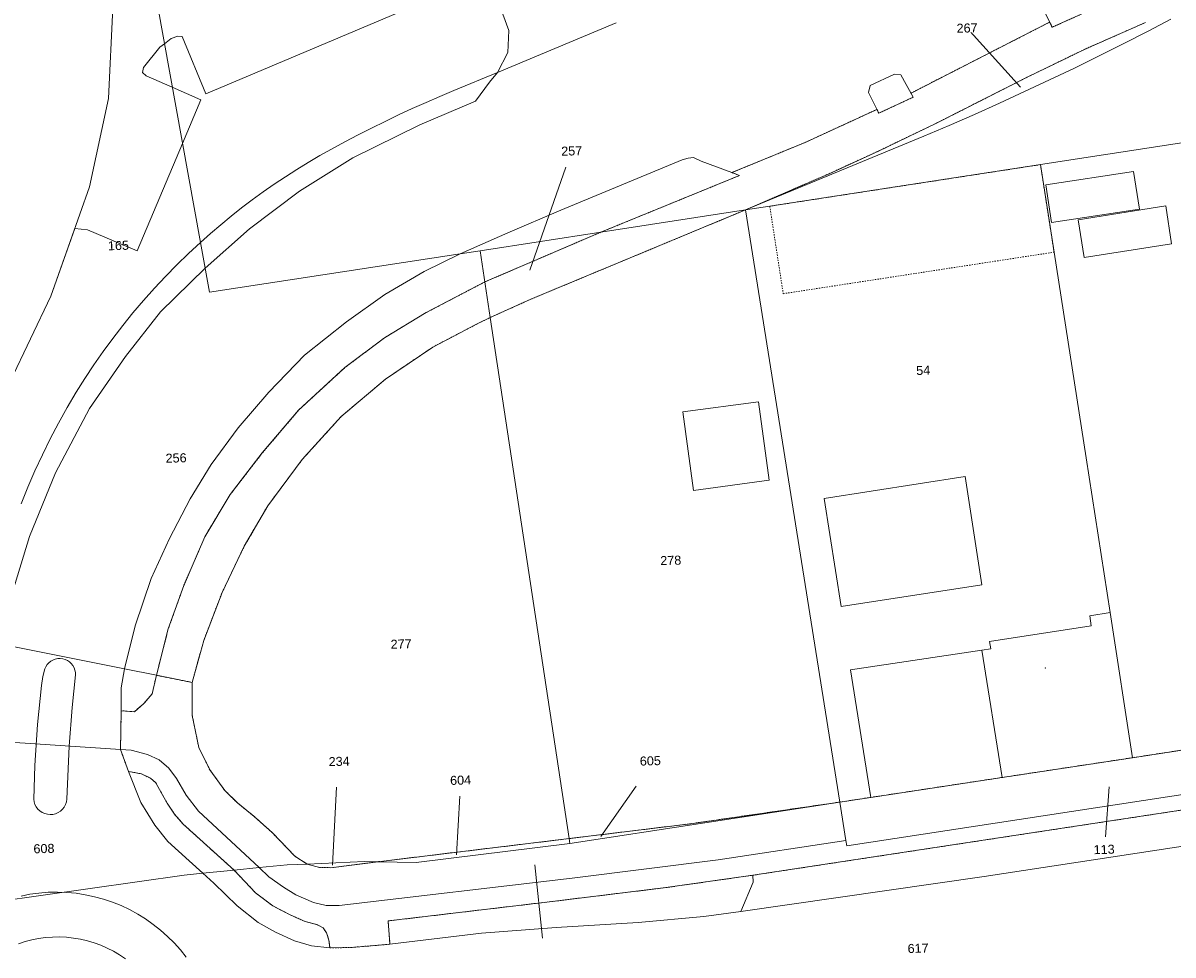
# Model space of a CAD drawing. Header units: millimetres. Extents: x -191 to 81095, y -508122 to 28741.
# Tile 129 of 251: x 5144 to 5234, y 9808 to 9880. Entities that reach past the tile are written whole.
import ezdxf

# ---------------------------------------------------------------- set-up
doc = ezdxf.new("R2010")
doc.units = ezdxf.units.MM
for name, pattern in [('VE22-087 DB - VST Hervest-Dorsten ALK VA2736$0$1', [0]), ('VE22-087 DB - VST Hervest-Dorsten ALK VA2736$0$2', [0.16, 0.06, -0.1]), ('VE22-087 DB - VST Hervest-Dorsten ALK VA2736$0$3', [0.26, 0.11, -0.15])]:
    doc.linetypes.add(name, pattern=pattern)
doc.layers.get('0').update_dxf_attribs({"color": 251})
for name, color, linetype, lineweight in [('VE22-087 DB - VST Hervest-Dorsten ALK VA2736$0$AX_Flurstueck', 9, 'VE22-087 DB - VST Hervest-Dorsten ALK VA2736$0$1', 18), ('VE22-087 DB - VST Hervest-Dorsten ALK VA2736$0$AX_Gebaeude', 7, 'VE22-087 DB - VST Hervest-Dorsten ALK VA2736$0$1', 18), ('VE22-087 DB - VST Hervest-Dorsten ALK VA2736$0$AX_IndustrieUndGewerbeflaeche', 7, 'VE22-087 DB - VST Hervest-Dorsten ALK VA2736$0$1', 18), ('VE22-087 DB - VST Hervest-Dorsten ALK VA2736$0$AX_SonstigesBauwerkOderSonstigeEinrichtung', 7, 'VE22-087 DB - VST Hervest-Dorsten ALK VA2736$0$1', 18), ('VE22-087 DB - VST Hervest-Dorsten ALK VA2736$0$AX_Strassenverkehr', 7, 'VE22-087 DB - VST Hervest-Dorsten ALK VA2736$0$1', 18), ('VE22-087 DB - VST Hervest-Dorsten ALK VA2736$0$AX_Strassenverkehrsanlage', 7, 'VE22-087 DB - VST Hervest-Dorsten ALK VA2736$0$1', 18), ('VE22-087 DB - VST Hervest-Dorsten ALK VA2736$0$AX_Vegetationsmerkmal', 7, 'VE22-087 DB - VST Hervest-Dorsten ALK VA2736$0$1', 18), ('VE22-087 DB - VST Hervest-Dorsten ALK VA2736$0$AX_Weg', 7, 'VE22-087 DB - VST Hervest-Dorsten ALK VA2736$0$1', 18), ('VE22-087 DB - VST Hervest-Dorsten ALK VA2736$0$Flurgrenzen', 9, 'VE22-087 DB - VST Hervest-Dorsten ALK VA2736$0$1', 18)]:
    doc.layers.add(name, color=color, linetype=linetype, lineweight=lineweight)
doc.layers.add('XREF ALK Kataster', color=251, linetype='Continuous')
doc.styles.add('VE22-087 DB - VST Hervest-Dorsten ALK VA2736$0$0', font='arial.ttf')

# ---------------------------------------------------------------- blocks, each defined once
blk = doc.blocks.new('VE22-087 DB - VST Hervest-Dorsten ALK VA2736$0$99')
at = {"color": 0}
blk.add_point((0, 0), dxfattribs=at)
blk = doc.blocks.new('VE22-087 DB - VST Hervest-Dorsten ALK VA2736')
at = {"layer": 'VE22-087 DB - VST Hervest-Dorsten ALK VA2736$0$AX_Flurstueck', "linetype": 'VE22-087 DB - VST Hervest-Dorsten ALK VA2736$0$1', "lineweight": 13, "ltscale": 0.5}
for points in [[(5142.087, 9951.737, 0), (5158.155, 9863.025, 0), (5158.934, 9863.719, 0), (5159.728, 9864.397, 0), (5160.534, 9865.059, 0), (5161.353, 9865.706, 0), (5162.185, 9866.335, 0), (5163.03, 9866.949, 0), (5163.886, 9867.545, 0), (5164.754, 9868.125, 0), (5165.633, 9868.687, 0), (5166.523, 9869.232, 0), (5167.424, 9869.759, 0), (5168.334, 9870.269, 0), (5169.364, 9870.823, 0), (5170.399, 9871.366, 0), (5171.442, 9871.895, 0), (5172.49, 9872.413, 0), (5173.545, 9872.918, 0), (5174.605, 9873.41, 0), (5175.671, 9873.889, 0), (5176.743, 9874.356, 0), (5177.821, 9874.81, 0), (5181.208, 9876.225, 0), (5190.428, 9880.075, 0)], [(5141.777, 9848.901, 0), (5146.545, 9858.848, 0), (5149.552, 9867.335, 0), (5151.012, 9874.204, 0), (5151.359, 9881.222, 0)], [(5151.359, 9881.222, 0), (5151.012, 9874.204, 0), (5149.552, 9867.335, 0), (5146.545, 9858.848, 0), (5141.777, 9848.901, 0)], [(5144.236, 9842.732, 0), (5144.756, 9844.012, 0), (5145.308, 9845.28, 0), (5145.89, 9846.533, 0), (5146.502, 9847.773, 0), (5147.144, 9848.997, 0), (5147.816, 9850.205, 0), (5148.516, 9851.397, 0), (5149.189, 9852.465, 0), (5149.887, 9853.518, 0), (5150.61, 9854.553, 0), (5151.357, 9855.572, 0), (5152.128, 9856.572, 0), (5152.922, 9857.554, 0), (5153.739, 9858.516, 0), (5154.579, 9859.459, 0), (5155.441, 9860.382, 0), (5156.325, 9861.285, 0), (5157.229, 9862.166, 0), (5158.155, 9863.025, 0), (5142.087, 9951.737, 0)], [(5190.428, 9880.075, 0), (5181.208, 9876.225, 0), (5177.821, 9874.81, 0), (5176.743, 9874.356, 0), (5175.671, 9873.889, 0), (5174.605, 9873.41, 0), (5173.545, 9872.918, 0), (5172.49, 9872.413, 0), (5171.442, 9871.895, 0), (5170.399, 9871.366, 0), (5169.364, 9870.823, 0), (5168.334, 9870.269, 0), (5167.424, 9869.759, 0), (5166.523, 9869.232, 0), (5165.633, 9868.687, 0), (5164.754, 9868.125, 0), (5163.886, 9867.545, 0), (5163.03, 9866.949, 0), (5162.185, 9866.335, 0), (5161.353, 9865.706, 0), (5160.534, 9865.059, 0), (5159.728, 9864.397, 0), (5158.934, 9863.719, 0), (5158.155, 9863.025, 0), (5158.857, 9859.149, 0), (5178.331, 9862.14, 0), (5179.867, 9862.376, 0), (5189.247, 9863.817, 0), (5200.46, 9865.54, 0), (5206.957, 9868.354, 0), (5210.79, 9870.116, 0), (5215.289, 9872.28, 0), (5222.399, 9875.877, 0), (5226.88, 9878.055, 0), (5231.514, 9880.089, 0)], [(5231.514, 9880.089, 0), (5226.88, 9878.055, 0), (5222.399, 9875.877, 0), (5215.289, 9872.28, 0), (5210.79, 9870.116, 0), (5206.957, 9868.354, 0), (5200.46, 9865.54, 0), (5214.31, 9871.271, 0), (5216.277, 9872.109, 0), (5218.237, 9872.964, 0), (5220.189, 9873.836, 0), (5222.133, 9874.725, 0), (5224.07, 9875.632, 0), (5225.998, 9876.555, 0), (5227.919, 9877.495, 0), (5229.831, 9878.452, 0), (5231.734, 9879.426, 0), (5233.476, 9880.341, 0)], [(5233.476, 9880.341, 0), (5231.734, 9879.426, 0), (5229.831, 9878.452, 0), (5227.919, 9877.495, 0), (5225.998, 9876.555, 0), (5224.07, 9875.632, 0), (5222.133, 9874.725, 0), (5220.189, 9873.836, 0), (5218.237, 9872.964, 0), (5216.277, 9872.109, 0), (5214.31, 9871.271, 0), (5200.46, 9865.54, 0), (5202.354, 9865.831, 0), (5223.366, 9869.059, 0), (5265.518, 9875.536, 0), (5272.546, 9829.504, 0), (5342.656, 9840.232, 0)], [(5221.815, 9875.08, 0), (5217.671, 9879.667, 0)], [(5183.719, 9860.858, 0), (5186.534, 9868.862, 0)], [(5142.69, 9831.818, 0), (5152.26, 9829.907, 0), (5154.739, 9829.412, 0), (5157.51, 9828.859, 0), (5158.41, 9832.113, 0), (5159.832, 9835.829, 0), (5161.56, 9839.431, 0), (5163.382, 9842.568, 0), (5166.062, 9846.174, 0), (5169.084, 9849.503, 0), (5172.524, 9852.412, 0), (5176.201, 9854.9, 0), (5179.747, 9856.75, 0), (5180.652, 9857.186, 0), (5179.867, 9862.376, 0), (5178.331, 9862.14, 0), (5158.857, 9859.149, 0), (5158.155, 9863.025, 0), (5157.229, 9862.166, 0), (5156.325, 9861.285, 0), (5155.441, 9860.382, 0), (5154.579, 9859.459, 0), (5153.739, 9858.516, 0), (5152.922, 9857.554, 0), (5152.128, 9856.572, 0), (5151.357, 9855.572, 0), (5150.61, 9854.553, 0), (5149.887, 9853.518, 0), (5149.189, 9852.465, 0), (5148.516, 9851.397, 0), (5147.816, 9850.205, 0), (5147.144, 9848.997, 0), (5146.502, 9847.773, 0), (5145.89, 9846.533, 0), (5145.308, 9845.28, 0), (5144.756, 9844.012, 0), (5144.236, 9842.732, 0)], [(5248.819, 9822.358, 0), (5208.335, 9816.162, 0), (5208.268, 9816.582, 0), (5198.342, 9815.077, 0), (5187.026, 9813.66, 0), (5168.937, 9811.535, 0), (5167.924, 9811.547, 0), (5166.945, 9811.774, 0), (5165.554, 9812.365, 0), (5164.598, 9812.953, 0), (5163.466, 9813.767, 0), (5162.722, 9814.477, 0), (5160.766, 9814.284, 0), (5158.354, 9814.045, 0), (5156.9, 9813.902, 0), (5142.266, 9811.822, 0), (5132.316, 9810.532, 0), (5129.975, 9810.229, 0), (5127.546, 9809.914, 0), (5125.572, 9808.033, 0), (5124.775, 9807.402, 0), (5123.764, 9806.698, 0), (5084.338, 9800.659, 0)], [(5141.789, 9824.313, 0), (5151.953, 9823.643, 0), (5152.791, 9823.588, 0), (5154.053, 9823.261, 0), (5154.947, 9822.859, 0), (5155.692, 9822.2, 0), (5156.289, 9821.39, 0), (5157.05, 9820.1, 0), (5158.015, 9818.866, 0), (5160.546, 9816.509, 0), (5162.722, 9814.477, 0), (5164.882, 9814.691, 0), (5166.431, 9814.761, 0), (5165.486, 9815.372, 0), (5163.753, 9817.173, 0), (5162.333, 9818.458, 0), (5161.025, 9819.498, 0), (5160.043, 9820.477, 0), (5158.892, 9822.07, 0), (5158.023, 9823.813, 0), (5157.523, 9826.295, 0), (5157.51, 9828.859, 0), (5154.739, 9829.412, 0), (5152.26, 9829.907, 0), (5142.69, 9831.818, 0)], [(5142.266, 9811.822, 0), (5156.9, 9813.902, 0), (5158.354, 9814.045, 0), (5160.766, 9814.284, 0), (5162.722, 9814.477, 0), (5160.546, 9816.509, 0), (5158.015, 9818.866, 0), (5157.05, 9820.1, 0), (5156.289, 9821.39, 0), (5155.692, 9822.2, 0), (5154.947, 9822.859, 0), (5154.053, 9823.261, 0), (5152.791, 9823.588, 0), (5151.953, 9823.643, 0), (5141.789, 9824.313, 0)], [(5168.415, 9814.682, 0), (5168.718, 9820.737, 0)], [(5178.041, 9815.466, 0), (5178.286, 9820.019, 0)], [(5189.249, 9816.891, 0), (5191.977, 9820.814, 0)], [(5228.699, 9820.751, 0), (5228.414, 9816.879, 0)], [(5184.128, 9814.693, 0), (5184.717, 9809.001, 0)]]:
    blk.add_polyline3d(points, dxfattribs=at)
for points in [[(5265.518, 9875.536, 0), (5223.366, 9869.059, 0), (5224.422, 9862.269, 0), (5226.903, 9846.304, 0), (5228.773, 9834.279, 0), (5230.523, 9823.015, 0), (5248.295, 9825.76, 0), (5272.546, 9829.504, 0)], [(5226.903, 9846.304, 0), (5224.422, 9862.269, 0), (5223.366, 9869.059, 0), (5202.354, 9865.831, 0), (5200.46, 9865.54, 0), (5207.791, 9819.569, 0), (5210.212, 9819.936, 0), (5220.392, 9821.48, 0), (5230.523, 9823.015, 0), (5228.773, 9834.279, 0)], [(5200.46, 9865.54, 0), (5189.247, 9863.817, 0), (5179.867, 9862.376, 0), (5180.652, 9857.186, 0), (5183.805, 9858.613, 0)], [(5200.46, 9865.54, 0), (5183.805, 9858.613, 0), (5180.652, 9857.186, 0), (5186.777, 9816.732, 0), (5196.232, 9817.89, 0), (5207.791, 9819.569, 0)], [(5180.652, 9857.186, 0), (5179.747, 9856.75, 0), (5176.201, 9854.9, 0), (5172.524, 9852.412, 0), (5169.084, 9849.503, 0), (5166.062, 9846.174, 0), (5163.382, 9842.568, 0), (5161.56, 9839.431, 0), (5159.832, 9835.829, 0), (5158.41, 9832.113, 0), (5157.51, 9828.859, 0), (5157.523, 9826.295, 0), (5158.023, 9823.813, 0), (5158.892, 9822.07, 0), (5160.043, 9820.477, 0), (5161.025, 9819.498, 0), (5162.333, 9818.458, 0), (5163.753, 9817.173, 0), (5165.486, 9815.372, 0), (5166.431, 9814.761, 0), (5170.886, 9814.961, 0), (5171.944, 9814.939, 0), (5186.777, 9816.732, 0)], [(5248.819, 9822.358, 0), (5248.295, 9825.76, 0), (5230.523, 9823.015, 0), (5220.392, 9821.48, 0), (5210.212, 9819.936, 0), (5207.791, 9819.569, 0), (5208.268, 9816.582, 0), (5208.335, 9816.162, 0)], [(5207.791, 9819.569, 0), (5186.834, 9816.359, 0), (5174.897, 9814.878, 0), (5171.944, 9814.939, 0), (5168.272, 9814.476, 0), (5167.406, 9814.486, 0), (5166.431, 9814.761, 0), (5164.882, 9814.691, 0), (5162.722, 9814.477, 0), (5163.466, 9813.767, 0), (5164.598, 9812.953, 0), (5165.554, 9812.365, 0), (5166.945, 9811.774, 0), (5167.924, 9811.547, 0), (5168.937, 9811.535, 0), (5187.026, 9813.66, 0), (5198.342, 9815.077, 0), (5208.268, 9816.582, 0)], [(5207.791, 9819.569, 0), (5196.232, 9817.89, 0), (5186.777, 9816.732, 0), (5186.834, 9816.359, 0)], [(5186.777, 9816.732, 0), (5171.944, 9814.939, 0), (5174.897, 9814.878, 0), (5186.834, 9816.359, 0)], [(5170.886, 9814.961, 0), (5166.431, 9814.761, 0), (5167.406, 9814.486, 0), (5168.272, 9814.476, 0), (5171.944, 9814.939, 0)]]:
    blk.add_polyline3d(points, close=True, dxfattribs=at)
at = {"layer": 'VE22-087 DB - VST Hervest-Dorsten ALK VA2736$0$AX_Gebaeude', "color": 7, "linetype": 'VE22-087 DB - VST Hervest-Dorsten ALK VA2736$0$1', "lineweight": 13, "ltscale": 0.5}
for points in [[(5231.052, 9865.611, 0), (5230.598, 9868.538, 0), (5223.784, 9867.481, 0), (5224.226, 9864.566, 0)], [(5233.104, 9865.853, 0), (5226.305, 9864.774, 0), (5226.756, 9861.857, 0), (5233.545, 9862.909, 0)], [(5201.47, 9850.654, 0), (5195.609, 9849.855, 0), (5196.441, 9843.752, 0), (5202.301, 9844.551, 0)], [(5218.816, 9836.424, 0), (5217.521, 9844.843, 0), (5206.574, 9843.138, 0), (5207.904, 9834.747, 0)], [(5227.309, 9833.245, 0), (5219.418, 9832.041, 0), (5219.507, 9831.457, 0), (5218.813, 9831.354, 0), (5220.392, 9821.48, 0), (5230.523, 9823.015, 0), (5228.773, 9834.279, 0), (5227.188, 9834.037, 0)], [(5218.813, 9831.354, 0), (5208.616, 9829.841, 0), (5210.212, 9819.936, 0), (5220.392, 9821.48, 0)]]:
    blk.add_polyline3d(points, close=True, dxfattribs=at)
at = {"layer": 'VE22-087 DB - VST Hervest-Dorsten ALK VA2736$0$AX_IndustrieUndGewerbeflaeche', "color": 253, "linetype": 'VE22-087 DB - VST Hervest-Dorsten ALK VA2736$0$1', "lineweight": 13, "ltscale": 0.5, "true_color": 0x999999}
blk.add_polyline3d([(5272.546, 9829.504, 0), (5265.518, 9875.536, 0), (5223.366, 9869.059, 0), (5224.422, 9862.269, 0), (5226.903, 9846.304, 0), (5228.773, 9834.279, 0), (5230.523, 9823.015, 0), (5248.295, 9825.76, 0)], close=True, dxfattribs=at)
at = {"layer": 'VE22-087 DB - VST Hervest-Dorsten ALK VA2736$0$AX_SonstigesBauwerkOderSonstigeEinrichtung', "color": 7, "linetype": 'VE22-087 DB - VST Hervest-Dorsten ALK VA2736$0$3', "lineweight": 13, "ltscale": 0.5}
blk.add_polyline3d([(5223.366, 9869.059, 0), (5202.354, 9865.831, 0), (5203.398, 9859.039, 0), (5224.423, 9862.263, 0), (5224.422, 9862.269, 0)], close=True, dxfattribs=at)
at = {"layer": 'VE22-087 DB - VST Hervest-Dorsten ALK VA2736$0$AX_Strassenverkehr', "color": 253, "linetype": 'VE22-087 DB - VST Hervest-Dorsten ALK VA2736$0$1', "lineweight": 13, "ltscale": 0.5, "true_color": 0x999999}
for points in [[(5152.26, 9829.907, 0), (5151.995, 9828.446, 0), (5152.008, 9826.655, 0), (5153.03, 9826.588, 0), (5153.754, 9827.215, 0), (5154.409, 9827.961, 0), (5154.739, 9829.412, 0)], [(5194.294, 9812.928, 0), (5185.475, 9811.854, 0), (5172.722, 9810.339, 0), (5172.872, 9808.534, 0), (5179.988, 9809.401, 0), (5185.774, 9809.83, 0), (5192.132, 9810.208, 0), (5197.247, 9810.685, 0), (5200.118, 9811.084, 0), (5201.069, 9813.351, 0), (5201.029, 9813.886, 0)]]:
    blk.add_polyline3d(points, close=True, dxfattribs=at)
for points in [[(5144.041, 9808.576, 0), (5144.552, 9808.741, 0), (5145.071, 9808.876, 0), (5145.598, 9808.979, 0), (5146.13, 9809.051, 0), (5146.665, 9809.091, 0), (5147.213, 9809.099, 0), (5147.76, 9809.074, 0), (5148.305, 9809.015, 0), (5148.845, 9808.923, 0), (5149.379, 9808.799, 0), (5149.904, 9808.643, 0), (5150.419, 9808.454, 0), (5150.921, 9808.235, 0), (5151.409, 9807.986, 0), (5151.881, 9807.708, 0), (5152.335, 9807.401, 0)], [(5152.335, 9807.401, 0), (5151.881, 9807.708, 0), (5151.409, 9807.986, 0), (5150.921, 9808.235, 0), (5150.419, 9808.454, 0), (5149.904, 9808.643, 0), (5149.379, 9808.799, 0), (5148.845, 9808.923, 0), (5148.305, 9809.015, 0), (5147.76, 9809.074, 0), (5147.213, 9809.099, 0), (5146.665, 9809.091, 0), (5146.13, 9809.051, 0), (5145.598, 9808.979, 0), (5145.071, 9808.876, 0), (5144.552, 9808.741, 0), (5144.041, 9808.576, 0)]]:
    blk.add_polyline3d(points, dxfattribs=at)
at = {"layer": 'VE22-087 DB - VST Hervest-Dorsten ALK VA2736$0$AX_Strassenverkehrsanlage', "color": 7, "linetype": 'VE22-087 DB - VST Hervest-Dorsten ALK VA2736$0$1', "lineweight": 13, "ltscale": 0.5, "true_color": 0xf7f7f0}
for points in [[(5199.403, 9868.437, 0), (5205.096, 9870.782, 0), (5210.673, 9873.349, 0)], [(5146.067, 9829.902, 0), (5146.147, 9830.078, 0), (5146.255, 9830.24, 0), (5146.386, 9830.382, 0), (5146.537, 9830.503, 0), (5146.706, 9830.598, 0), (5146.888, 9830.666, 0), (5147.078, 9830.705, 0), (5147.271, 9830.714, 0), (5147.464, 9830.692, 0), (5147.651, 9830.641, 0), (5147.828, 9830.561, 0), (5147.989, 9830.454, 0), (5148.133, 9830.324, 0), (5148.254, 9830.172, 0), (5148.35, 9830.004, 0), (5148.419, 9829.823, 0), (5148.458, 9829.633, 0), (5148.468, 9829.439, 0)], [(5145.214, 9819.805, 0), (5145.3, 9822.396, 0), (5145.5, 9825.58, 0), (5145.82, 9828.614, 0), (5145.914, 9829.318, 0), (5146.067, 9829.902, 0)], [(5148.468, 9829.439, 0), (5148.188, 9826.905, 0), (5147.959, 9823.906, 0), (5147.784, 9819.789, 0)], [(5151.953, 9823.643, 0), (5152.008, 9826.655, 0)], [(5145.214, 9819.805, 0), (5145.246, 9819.593, 0), (5145.312, 9819.388, 0), (5145.411, 9819.198, 0), (5145.54, 9819.027, 0), (5145.696, 9818.88, 0), (5145.875, 9818.76, 0), (5146.07, 9818.672, 0), (5146.278, 9818.618, 0), (5146.492, 9818.599, 0), (5146.706, 9818.615, 0), (5146.914, 9818.667, 0), (5147.111, 9818.753, 0), (5147.29, 9818.87, 0), (5147.448, 9819.015, 0), (5147.58, 9819.185, 0), (5147.681, 9819.374, 0), (5147.75, 9819.577, 0), (5147.784, 9819.789, 0)], [(5144.241, 9812.271, 0), (5144.923, 9812.408, 0), (5145.611, 9812.507, 0)], [(5145.611, 9812.507, 0), (5146.334, 9812.564, 0), (5147.059, 9812.58, 0), (5147.784, 9812.554, 0), (5148.506, 9812.486, 0), (5149.222, 9812.376, 0), (5149.932, 9812.225, 0), (5150.631, 9812.034, 0), (5151.319, 9811.803, 0), (5151.992, 9811.532, 0), (5152.648, 9811.223, 0), (5153.285, 9810.877, 0), (5153.901, 9810.494, 0), (5154.494, 9810.077, 0), (5155.062, 9809.626, 0), (5155.603, 9809.143, 0), (5156.116, 9808.63, 0), (5156.598, 9808.088, 0), (5157.047, 9807.519, 0)], [(5168.214, 9808.241, 0), (5169.929, 9808.285, 0), (5172.872, 9808.534, 0)]]:
    blk.add_polyline3d(points, dxfattribs=at)
at = {"layer": 'VE22-087 DB - VST Hervest-Dorsten ALK VA2736$0$AX_Vegetationsmerkmal', "color": 7, "linetype": 'VE22-087 DB - VST Hervest-Dorsten ALK VA2736$0$1', "lineweight": 13, "ltscale": 0.5}
for points in [[(5225.5, 9882.774, 0), (5223.541, 9881.915, 0), (5223.47, 9881.35, 0), (5224.275, 9879.724, 0), (5226.752, 9880.839, 0), (5225.998, 9882.685, 0)], [(5212.026, 9876.092, 0), (5210.136, 9875.201, 0), (5210.031, 9874.668, 0), (5210.819, 9873.05, 0), (5213.492, 9874.3, 0), (5212.54, 9876.037, 0)]]:
    blk.add_polyline3d(points, close=True, dxfattribs=at)
at = {"layer": 'VE22-087 DB - VST Hervest-Dorsten ALK VA2736$0$AX_Gebaeude', "color": 7, "xscale": 0.5, "yscale": 0.5, "zscale": 0.5, "rotation": 1.589433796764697}
blk.add_blockref('VE22-087 DB - VST Hervest-Dorsten ALK VA2736$0$99', (5223.746, 9829.978), dxfattribs=at)
at = {"layer": 'VE22-087 DB - VST Hervest-Dorsten ALK VA2736$0$AX_Flurstueck', "char_height": 0.7, "attachment_point": 2, "style": 'VE22-087 DB - VST Hervest-Dorsten ALK VA2736$0$0', "bg_fill": 3, "box_fill_scale": 1, "bg_fill_color": 256, "bg_fill_transparency": 0}
for s, insert, rotation in [('267', (5217.661, 9880.017), 1.58944), ('257', (5186.969, 9870.474), 1.58944), ('165', (5151.782, 9863.131), 1.58944), ('54', (5214.256, 9853.438), 1.58944), ('256', (5156.258, 9846.635), 1.58944), ('278', (5194.657, 9838.685), 1.58944), ('277', (5173.727, 9832.193), 1.58943), ('234', (5168.917, 9823.078), 1.58943), ('605', (5193.073, 9823.12), 1.58943), ('604', (5178.344, 9821.621), 1.58943), ('608', (5146, 9816.31), 1.58943), ('113', (5228.301, 9816.244), 1.58943), ('617', (5213.859, 9808.569), 1.58943)]:
    blk.add_mtext(s, dxfattribs=dict(at, insert=insert, rotation=rotation))
at = {"layer": 'VE22-087 DB - VST Hervest-Dorsten ALK VA2736$0$AX_IndustrieUndGewerbeflaeche', "color": 253, "linetype": 'VE22-087 DB - VST Hervest-Dorsten ALK VA2736$0$1', "lineweight": 13, "ltscale": 0.5, "true_color": 0x999999}
blk.add_polyline3d([(5144.236, 9842.732, 0), (5144.756, 9844.012, 0), (5145.308, 9845.28, 0), (5145.89, 9846.533, 0), (5146.502, 9847.773, 0), (5147.144, 9848.997, 0), (5147.816, 9850.205, 0), (5148.516, 9851.397, 0), (5149.189, 9852.465, 0), (5149.887, 9853.518, 0), (5150.61, 9854.553, 0), (5151.357, 9855.572, 0), (5152.128, 9856.572, 0), (5152.922, 9857.554, 0), (5153.739, 9858.516, 0), (5154.579, 9859.459, 0), (5155.441, 9860.382, 0), (5156.325, 9861.285, 0), (5157.229, 9862.166, 0), (5158.155, 9863.025, 0), (5158.934, 9863.719, 0), (5159.728, 9864.397, 0), (5160.534, 9865.059, 0), (5161.353, 9865.706, 0), (5162.185, 9866.335, 0), (5163.03, 9866.949, 0), (5163.886, 9867.545, 0), (5164.754, 9868.125, 0), (5165.633, 9868.687, 0), (5166.523, 9869.232, 0), (5167.424, 9869.759, 0), (5168.334, 9870.269, 0), (5169.364, 9870.823, 0), (5170.399, 9871.366, 0), (5171.442, 9871.895, 0), (5172.49, 9872.413, 0), (5173.545, 9872.918, 0), (5174.605, 9873.41, 0), (5175.671, 9873.889, 0), (5176.743, 9874.356, 0), (5177.821, 9874.81, 0), (5181.208, 9876.225, 0), (5190.428, 9880.075, 0)], dxfattribs=at)
blk.add_polyline3d([(5200.46, 9865.54, 0), (5183.805, 9858.613, 0), (5180.652, 9857.186, 0), (5179.747, 9856.75, 0), (5176.201, 9854.9, 0), (5172.524, 9852.412, 0), (5169.084, 9849.503, 0), (5166.062, 9846.174, 0), (5163.382, 9842.568, 0), (5161.56, 9839.431, 0), (5159.832, 9835.829, 0), (5158.41, 9832.113, 0), (5157.51, 9828.859, 0), (5157.523, 9826.295, 0), (5158.023, 9823.813, 0), (5158.892, 9822.07, 0), (5160.043, 9820.477, 0), (5161.025, 9819.498, 0), (5162.333, 9818.458, 0), (5163.753, 9817.173, 0), (5165.486, 9815.372, 0), (5166.431, 9814.761, 0), (5167.406, 9814.486, 0), (5168.272, 9814.476, 0), (5171.944, 9814.939, 0), (5186.777, 9816.732, 0), (5196.232, 9817.89, 0), (5207.791, 9819.569, 0)], close=True, dxfattribs=at)
at = {"layer": 'VE22-087 DB - VST Hervest-Dorsten ALK VA2736$0$AX_Strassenverkehr', "color": 253, "linetype": 'VE22-087 DB - VST Hervest-Dorsten ALK VA2736$0$1', "lineweight": 13, "ltscale": 0.5, "true_color": 0x999999}
for points in [[(5190.428, 9880.075, 0), (5181.208, 9876.225, 0), (5180.592, 9875.461, 0), (5179.515, 9873.979, 0), (5175.182, 9872.144, 0), (5169.985, 9869.578, 0), (5165.848, 9867.001, 0), (5161.957, 9864.086, 0), (5158.516, 9861.026, 0), (5155.068, 9857.635, 0), (5152.332, 9854.17, 0), (5149.558, 9850.136, 0), (5146.918, 9845.138, 0), (5144.884, 9840.185, 0), (5143.502, 9835.619, 0)], [(5142.69, 9831.818, 0), (5152.26, 9829.907, 0), (5153.103, 9833.262, 0), (5154.329, 9836.917, 0), (5155.746, 9840.029, 0), (5157.37, 9843.109, 0), (5158.978, 9845.78, 0), (5161.093, 9848.619, 0), (5163.464, 9851.4, 0), (5166.241, 9854.257, 0), (5169.484, 9856.846, 0), (5172.46, 9858.982, 0), (5175.522, 9860.75, 0), (5178.331, 9862.14, 0), (5182.017, 9863.761, 0), (5186.126, 9865.519, 0), (5195.555, 9869.428, 0), (5196.01, 9869.568, 0), (5196.442, 9869.606, 0), (5197.038, 9869.316, 0), (5199.403, 9868.437, 0), (5205.096, 9870.782, 0), (5210.673, 9873.349, 0), (5210.819, 9873.05, 0), (5213.492, 9874.3, 0), (5213.318, 9874.617, 0), (5224.08, 9880.119, 0), (5224.275, 9879.724, 0), (5226.752, 9880.839, 0)], [(5328.468, 9833.257, 0), (5201.029, 9813.886, 0), (5201.069, 9813.351, 0), (5200.118, 9811.084, 0), (5197.247, 9810.685, 0), (5192.132, 9810.208, 0), (5185.774, 9809.83, 0), (5179.988, 9809.401, 0), (5172.872, 9808.534, 0), (5169.929, 9808.285, 0), (5168.214, 9808.241, 0), (5166.785, 9808.415, 0), (5165.455, 9808.803, 0), (5163.99, 9809.465, 0), (5162.651, 9810.214, 0), (5161.019, 9811.52, 0), (5159.204, 9813.278, 0), (5158.354, 9814.045, 0), (5157.284, 9815.012, 0), (5155.625, 9816.519, 0), (5154.612, 9817.766, 0), (5153.542, 9819.546, 0), (5152.582, 9821.943, 0), (5151.953, 9823.643, 0), (5152.008, 9826.655, 0), (5151.995, 9828.446, 0), (5152.26, 9829.907, 0), (5142.69, 9831.818, 0)], [(5143.502, 9835.619, 0), (5144.884, 9840.185, 0), (5146.918, 9845.138, 0), (5149.558, 9850.136, 0), (5152.332, 9854.17, 0), (5155.068, 9857.635, 0), (5158.516, 9861.026, 0), (5161.957, 9864.086, 0), (5165.848, 9867.001, 0), (5169.985, 9869.578, 0), (5175.182, 9872.144, 0), (5179.515, 9873.979, 0), (5180.592, 9875.461, 0), (5181.208, 9876.225, 0), (5177.821, 9874.81, 0), (5176.743, 9874.356, 0), (5175.671, 9873.889, 0), (5174.605, 9873.41, 0), (5173.545, 9872.918, 0), (5172.49, 9872.413, 0), (5171.442, 9871.895, 0), (5170.399, 9871.366, 0), (5169.364, 9870.823, 0), (5168.334, 9870.269, 0), (5167.424, 9869.759, 0), (5166.523, 9869.232, 0), (5165.633, 9868.687, 0), (5164.754, 9868.125, 0), (5163.886, 9867.545, 0), (5163.03, 9866.949, 0), (5162.185, 9866.335, 0), (5161.353, 9865.706, 0), (5160.534, 9865.059, 0), (5159.728, 9864.397, 0), (5158.934, 9863.719, 0), (5158.155, 9863.025, 0), (5157.229, 9862.166, 0), (5156.325, 9861.285, 0), (5155.441, 9860.382, 0), (5154.579, 9859.459, 0), (5153.739, 9858.516, 0), (5152.922, 9857.554, 0), (5152.128, 9856.572, 0), (5151.357, 9855.572, 0), (5150.61, 9854.553, 0), (5149.887, 9853.518, 0), (5149.189, 9852.465, 0), (5148.516, 9851.397, 0), (5147.816, 9850.205, 0), (5147.144, 9848.997, 0), (5146.502, 9847.773, 0), (5145.89, 9846.533, 0), (5145.308, 9845.28, 0), (5144.756, 9844.012, 0), (5144.236, 9842.732, 0)]]:
    blk.add_polyline3d(points, dxfattribs=at)
for points in [[(5196.01, 9869.568, 0), (5195.555, 9869.428, 0), (5186.126, 9865.519, 0), (5182.017, 9863.761, 0), (5178.331, 9862.14, 0), (5175.522, 9860.75, 0), (5172.46, 9858.982, 0), (5169.484, 9856.846, 0), (5166.241, 9854.257, 0), (5163.464, 9851.4, 0), (5161.093, 9848.619, 0), (5158.978, 9845.78, 0), (5157.37, 9843.109, 0), (5155.746, 9840.029, 0), (5154.329, 9836.917, 0), (5153.103, 9833.262, 0), (5152.26, 9829.907, 0), (5154.739, 9829.412, 0), (5155.661, 9833.008, 0), (5156.868, 9836.394, 0), (5158.497, 9840.162, 0), (5160.471, 9843.444, 0), (5162.958, 9846.675, 0), (5165.772, 9849.991, 0), (5169.378, 9853.304, 0), (5172.451, 9855.622, 0), (5175.686, 9857.573, 0), (5180.234, 9859.949, 0), (5185.554, 9862.233, 0), (5189.247, 9863.817, 0), (5200.004, 9868.214, 0), (5199.403, 9868.437, 0), (5197.038, 9869.316, 0), (5196.442, 9869.606, 0)], [(5153.542, 9819.546, 0), (5154.612, 9817.766, 0), (5155.625, 9816.519, 0), (5157.284, 9815.012, 0), (5158.354, 9814.045, 0), (5159.204, 9813.278, 0), (5161.019, 9811.52, 0), (5162.651, 9810.214, 0), (5163.99, 9809.465, 0), (5165.455, 9808.803, 0), (5166.785, 9808.415, 0), (5168.214, 9808.241, 0), (5168.134, 9808.856, 0), (5167.948, 9809.426, 0), (5167.682, 9809.8, 0), (5167.185, 9810.064, 0), (5166.286, 9810.294, 0), (5165.166, 9810.795, 0), (5163.785, 9811.501, 0), (5162.437, 9812.527, 0), (5160.766, 9814.284, 0), (5156.8, 9817.87, 0), (5156.142, 9818.639, 0), (5155.564, 9819.495, 0), (5154.982, 9820.542, 0), (5154.69, 9821.066, 0), (5154.277, 9821.416, 0), (5153.587, 9821.759, 0), (5152.582, 9821.943, 0)]]:
    blk.add_polyline3d(points, close=True, dxfattribs=at)
at = {"layer": 'VE22-087 DB - VST Hervest-Dorsten ALK VA2736$0$AX_Strassenverkehrsanlage', "color": 7, "linetype": 'VE22-087 DB - VST Hervest-Dorsten ALK VA2736$0$1', "lineweight": 13, "ltscale": 0.5, "true_color": 0xf7f7f0}
for points in [[(5213.318, 9874.617, 0), (5224.08, 9880.119, 0)], [(5465.673, 9852.461, 0), (5459.379, 9850.614, 0), (5451.405, 9849.356, 0), (5438.192, 9847.357, 0), (5401.94, 9841.812, 0), (5334.61, 9831.468, 0), (5285.762, 9823.99, 0), (5241.222, 9817.178, 0), (5219.002, 9813.788, 0), (5200.118, 9811.084, 0)]]:
    blk.add_polyline3d(points, dxfattribs=at)
at = {"layer": 'VE22-087 DB - VST Hervest-Dorsten ALK VA2736$0$AX_Vegetationsmerkmal', "color": 7, "linetype": 'VE22-087 DB - VST Hervest-Dorsten ALK VA2736$0$1', "lineweight": 13, "ltscale": 0.5}
for points in [[(5177.287, 9882.479, 0), (5158.579, 9874.566, 0), (5156.729, 9879.008, 0), (5156.41, 9879.033, 0), (5155.878, 9878.85, 0), (5155.361, 9878.447, 0), (5155.008, 9878.172, 0), (5153.744, 9876.594, 0), (5153.672, 9876.207, 0), (5153.947, 9875.955, 0), (5155.974, 9875.066, 0), (5158.19, 9874.094, 0), (5156.763, 9870.709, 0), (5153.25, 9862.372, 0), (5149.383, 9864.009, 0), (5148.403, 9864.091, 0), (5146.545, 9858.848, 0), (5141.777, 9848.901, 0)], [(5144.236, 9842.732, 0), (5144.756, 9844.012, 0), (5145.308, 9845.28, 0), (5145.89, 9846.533, 0), (5146.502, 9847.773, 0), (5147.144, 9848.997, 0), (5147.816, 9850.205, 0), (5148.516, 9851.397, 0), (5149.189, 9852.465, 0), (5149.887, 9853.518, 0), (5150.61, 9854.553, 0), (5151.357, 9855.572, 0), (5152.128, 9856.572, 0), (5152.922, 9857.554, 0), (5153.739, 9858.516, 0), (5154.579, 9859.459, 0), (5155.441, 9860.382, 0), (5156.325, 9861.285, 0), (5157.229, 9862.166, 0), (5158.155, 9863.025, 0), (5158.934, 9863.719, 0), (5159.728, 9864.397, 0), (5160.534, 9865.059, 0), (5161.353, 9865.706, 0), (5162.185, 9866.335, 0), (5163.03, 9866.949, 0), (5163.886, 9867.545, 0), (5164.754, 9868.125, 0), (5165.633, 9868.687, 0), (5166.523, 9869.232, 0), (5167.424, 9869.759, 0), (5168.334, 9870.269, 0), (5169.364, 9870.823, 0), (5170.399, 9871.366, 0), (5171.442, 9871.895, 0), (5172.49, 9872.413, 0), (5173.545, 9872.918, 0), (5174.605, 9873.41, 0), (5175.671, 9873.889, 0), (5176.743, 9874.356, 0), (5177.821, 9874.81, 0), (5181.208, 9876.225, 0), (5182.028, 9877.778, 0), (5182.109, 9879.477, 0), (5180.404, 9884.068, 0)]]:
    blk.add_polyline3d(points, dxfattribs=at)
at = {"layer": 'VE22-087 DB - VST Hervest-Dorsten ALK VA2736$0$AX_Weg', "color": 7, "linetype": 'VE22-087 DB - VST Hervest-Dorsten ALK VA2736$0$2', "lineweight": 13, "ltscale": 0.5}
for points in [[(5226.752, 9880.839, 0), (5224.275, 9879.724, 0), (5224.08, 9880.119, 0), (5213.318, 9874.617, 0), (5213.492, 9874.3, 0), (5210.819, 9873.05, 0), (5210.673, 9873.349, 0), (5205.096, 9870.782, 0), (5199.403, 9868.437, 0), (5200.004, 9868.214, 0), (5189.247, 9863.817, 0), (5185.554, 9862.233, 0), (5180.234, 9859.949, 0), (5175.686, 9857.573, 0), (5172.451, 9855.622, 0), (5169.378, 9853.304, 0), (5165.772, 9849.991, 0), (5162.958, 9846.675, 0), (5160.471, 9843.444, 0), (5158.497, 9840.162, 0), (5156.868, 9836.394, 0), (5155.661, 9833.008, 0), (5154.739, 9829.412, 0), (5157.51, 9828.859, 0), (5158.41, 9832.113, 0), (5159.832, 9835.829, 0), (5161.56, 9839.431, 0), (5163.382, 9842.568, 0), (5166.062, 9846.174, 0), (5169.084, 9849.503, 0), (5172.524, 9852.412, 0), (5176.201, 9854.9, 0), (5179.747, 9856.75, 0), (5180.652, 9857.186, 0), (5183.805, 9858.613, 0), (5200.46, 9865.54, 0), (5206.957, 9868.354, 0), (5210.79, 9870.116, 0), (5215.289, 9872.28, 0), (5222.399, 9875.877, 0), (5226.88, 9878.055, 0), (5231.514, 9880.089, 0)], [(5248.295, 9825.76, 0), (5230.523, 9823.015, 0), (5220.392, 9821.48, 0), (5210.212, 9819.936, 0), (5207.791, 9819.569, 0), (5196.232, 9817.89, 0), (5186.777, 9816.732, 0), (5171.944, 9814.939, 0), (5168.272, 9814.476, 0), (5167.406, 9814.486, 0), (5166.431, 9814.761, 0), (5165.486, 9815.372, 0), (5163.753, 9817.173, 0), (5162.333, 9818.458, 0), (5161.025, 9819.498, 0), (5160.043, 9820.477, 0), (5158.892, 9822.07, 0), (5158.023, 9823.813, 0), (5157.523, 9826.295, 0), (5157.51, 9828.859, 0), (5154.739, 9829.412, 0), (5154.409, 9827.961, 0), (5153.754, 9827.215, 0), (5153.03, 9826.588, 0), (5152.008, 9826.655, 0), (5151.953, 9823.643, 0), (5152.582, 9821.943, 0), (5153.587, 9821.759, 0), (5154.277, 9821.416, 0), (5154.69, 9821.066, 0), (5154.982, 9820.542, 0), (5155.564, 9819.495, 0), (5156.142, 9818.639, 0), (5156.8, 9817.87, 0), (5160.766, 9814.284, 0), (5162.437, 9812.527, 0), (5163.785, 9811.501, 0), (5165.166, 9810.795, 0), (5166.286, 9810.294, 0), (5167.185, 9810.064, 0), (5167.682, 9809.8, 0), (5167.948, 9809.426, 0), (5168.134, 9808.856, 0), (5168.214, 9808.241, 0), (5169.929, 9808.285, 0), (5172.872, 9808.534, 0), (5172.722, 9810.339, 0), (5185.475, 9811.854, 0), (5194.294, 9812.928, 0), (5201.029, 9813.886, 0), (5328.468, 9833.257, 0)]]:
    blk.add_polyline3d(points, dxfattribs=at)
at = {"layer": 'VE22-087 DB - VST Hervest-Dorsten ALK VA2736$0$Flurgrenzen', "ltscale": 0.5}
for points in [[(5142.69, 9831.818, 0), (5152.26, 9829.907, 0), (5154.739, 9829.412, 0), (5157.51, 9828.859, 0), (5157.523, 9826.295, 0), (5158.023, 9823.813, 0), (5158.892, 9822.07, 0), (5160.043, 9820.477, 0), (5161.025, 9819.498, 0), (5162.333, 9818.458, 0), (5163.753, 9817.173, 0), (5165.486, 9815.372, 0), (5166.431, 9814.761, 0), (5167.406, 9814.486, 0), (5168.272, 9814.476, 0), (5171.944, 9814.939, 0), (5186.777, 9816.732, 0), (5196.232, 9817.89, 0), (5207.791, 9819.569, 0), (5210.212, 9819.936, 0), (5220.392, 9821.48, 0), (5230.523, 9823.015, 0), (5248.295, 9825.76, 0)], [(5248.295, 9825.76, 0), (5230.523, 9823.015, 0), (5220.392, 9821.48, 0), (5210.212, 9819.936, 0), (5207.791, 9819.569, 0), (5196.232, 9817.89, 0), (5186.777, 9816.732, 0), (5171.944, 9814.939, 0), (5168.272, 9814.476, 0), (5167.406, 9814.486, 0), (5166.431, 9814.761, 0), (5165.486, 9815.372, 0), (5163.753, 9817.173, 0), (5162.333, 9818.458, 0), (5161.025, 9819.498, 0), (5160.043, 9820.477, 0), (5158.892, 9822.07, 0), (5158.023, 9823.813, 0), (5157.523, 9826.295, 0), (5157.51, 9828.859, 0), (5154.739, 9829.412, 0), (5152.26, 9829.907, 0), (5142.69, 9831.818, 0)]]:
    blk.add_polyline3d(points, dxfattribs=at)

msp = doc.modelspace()

# ---------------------------------------------------------------- block references
at = {"layer": 'XREF ALK Kataster', "color": 251}
msp.add_blockref('VE22-087 DB - VST Hervest-Dorsten ALK VA2736', (0, 0), dxfattribs=at)

doc.saveas('drawing.dxf')
